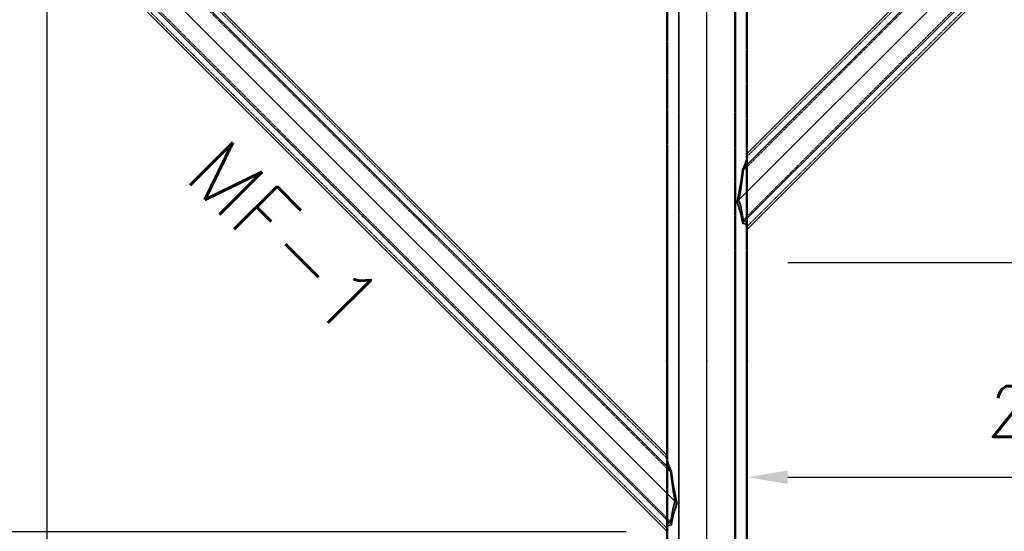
# Model space of a CAD drawing. Extents: x 551880 to 585869, y 94458 to 133000.
# Tile 29 of 42: x 566129 to 569783, y 125533 to 127433. Entities that reach past the tile are written whole.
import ezdxf
from ezdxf.enums import TextEntityAlignment as Align

# ---------------------------------------------------------------- set-up
doc = ezdxf.new("R2010")
doc.units = 0
doc.header["$LTSCALE"] = 10
doc.header["$MEASUREMENT"] = 0
doc.linetypes.add('DASHDOT', pattern=[1, 0.5, -0.25, 0, -0.25])
doc.linetypes.add('HIDDEN', pattern=[0.375, 0.25, -0.125])
doc.layers.get('0').update_dxf_attribs({"linetype": 'CONTINUOUS'})
doc.layers.get('Defpoints').update_dxf_attribs({"linetype": 'CONTINUOUS'})
for name, color, linetype in [('A', 2, 'DASHDOT'), ('COTAS', 7, 'CONTINUOUS'), ('FORIR', 4, 'CONTINUOUS'), ('G', 3, 'CONTINUOUS'), ('mark3d', 2, 'CONTINUOUS'), ('TR', 6, 'HIDDEN'), ('TXT1', 7, 'CONTINUOUS')]:
    doc.layers.add(name, color=color, linetype=linetype)
doc.styles.add('PADRAO MTL', font='txt.shx', dxfattribs={"width": 0.8, "oblique": 5})
doc.styles.add('POS', font='ROMANS', dxfattribs={"width": 0.7})
doc.styles.get("Standard").update_dxf_attribs({"font": 'txt.shx', "width": 0.7, "oblique": 5})
doc.dimstyles.new('1-75', dxfattribs={"dimscale": 75, "dimtxt": 2.5, "dimasz": 2, "dimexe": 2, "dimexo": 2, "dimgap": 2, "dimtad": 1, "dimdec": 0, "dimdsep": 46, "dimtxsty": 'PADRAO MTL', "dimcen": 3, "dimclrd": 1, "dimclre": 1, "dimclrt": 7, "dimadec": 0, "dimazin": 0, "dimtfac": 1, "dimtdec": 0, "dimtmove": 0, "dimatfit": 3, "dimfxl": 1, "dimtfill": 1, "dimtolj": 1, "dimarcsym": 0})

# ---------------------------------------------------------------- blocks, each defined once
blk = doc.blocks.new('3D_INFOM')
blk.add_point((0, 0))
at = {"layer": 'FORIR', "flags": 1}
blk.add_attdef('MARK', (7.6, -4.3), '', height=5.26, dxfattribs=at)
blk = doc.blocks.new('3D_INFOTEXT')
blk.add_point((0, 0))
at = {"flags": 1}
for tag, p in [('MAR_PEZ', (7.2, 4.1)), ('POS_PEZ', (7.6, -4.3)), ('HANDLE', (7, -38.5)), ('LUN_PRO', (7.2, -21.9)), ('NOM_PRO', (7.6, -13.2)), ('MAT_PRO', (7.6, -30.1))]:
    blk.add_attdef(tag, p, '', height=5.26, dxfattribs=at)
blk = doc.blocks.new('*D68')
at = {"layer": 'COTAS', "color": 1, "lineweight": -2, "transparency": 16777216}
for p, q in [((566083.1, 127831), (565500.2, 127831)), ((565650.2, 127681), (565650.2, 125681.4)), ((568379.6, 125531.4), (565500.2, 125531.4))]:
    blk.add_line(p, q, dxfattribs=at)
at = {"layer": 'COTAS', "color": 1, "transparency": 16777216}
for points in [[(565625.2, 127681), (565675.2, 127681), (565650.2, 127831)], [(565625.2, 125681.4), (565675.2, 125681.4), (565650.2, 125531.4)]]:
    blk.add_solid(points, dxfattribs=at)
at = {"layer": 'Defpoints', "color": 0, "transparency": 16777216}
for p in [(566233.1, 127831), (565650.2, 125531.4), (568529.6, 125531.4)]:
    blk.add_point(p, dxfattribs=at)
at = {"layer": 'COTAS', "color": 7, "transparency": 16777216, "insert": (565406.4, 126681.2), "char_height": 187.5, "attachment_point": 5, "rotation": 90, "style": 'PADRAO MTL', "bg_fill": 3, "box_fill_scale": 1.25, "bg_fill_color": 256, "bg_fill_true_color": 13158600, "bg_fill_transparency": 0}
blk.add_mtext('\\A1;2300', dxfattribs=at)
blk = doc.blocks.new('*D70')
at = {"layer": 'COTAS', "color": 1, "lineweight": -2, "transparency": 16777216}
for p, q in [((566230, 127681.1), (566230, 124584)), ((568379.6, 124734), (566380, 124734))]:
    blk.add_line(p, q, dxfattribs=at)
at = {"layer": 'COTAS', "color": 1, "transparency": 16777216}
for points in [[(566380, 124759), (566380, 124709), (566230, 124734)], [(568379.6, 124759), (568379.6, 124709), (568529.6, 124734)]]:
    blk.add_solid(points, dxfattribs=at)
at = {"layer": 'Defpoints', "color": 0, "transparency": 16777216}
for p in [(566230, 127831.1), (566230, 124734), (568529.6, 124734)]:
    blk.add_point(p, dxfattribs=at)
at = {"layer": 'COTAS', "color": 7, "transparency": 16777216, "insert": (567379.8, 124977.7), "char_height": 187.5, "attachment_point": 5, "style": 'PADRAO MTL', "bg_fill": 3, "box_fill_scale": 1.25, "bg_fill_color": 256, "bg_fill_true_color": 13158600, "bg_fill_transparency": 0}
blk.add_mtext('\\A1;2300', dxfattribs=at)
blk = doc.blocks.new('*D71')
at = {"layer": 'COTAS', "color": 1, "lineweight": -2, "transparency": 16777216}
for p, q in [((571859.1, 128951), (571859.1, 128951)), ((571709.1, 128801), (571709.1, 126681.4)), ((568979.6, 126531.4), (571859.1, 126531.4))]:
    blk.add_line(p, q, dxfattribs=at)
at = {"layer": 'COTAS', "color": 1, "transparency": 16777216}
for points in [[(571684.1, 128801), (571734.1, 128801), (571709.1, 128951)], [(571684.1, 126681.4), (571734.1, 126681.4), (571709.1, 126531.4)]]:
    blk.add_solid(points, dxfattribs=at)
at = {"layer": 'Defpoints', "color": 0, "transparency": 16777216}
for p in [(571709.1, 128951), (568829.6, 126531.4), (571709.1, 126531.4)]:
    blk.add_point(p, dxfattribs=at)
at = {"layer": 'COTAS', "color": 7, "transparency": 16777216, "insert": (571465.3, 127741.2), "char_height": 187.5, "attachment_point": 5, "rotation": 90, "style": 'PADRAO MTL', "bg_fill": 3, "box_fill_scale": 1.25, "bg_fill_color": 256, "bg_fill_true_color": 13158600, "bg_fill_transparency": 0}
blk.add_mtext('\\A1;2420', dxfattribs=at)
blk = doc.blocks.new('*D72')
at = {"layer": 'COTAS', "color": 1, "lineweight": -2, "transparency": 16777216}
for p, q in [((568979.6, 126531.4), (571859.1, 126531.4)), ((571709.1, 126381.4), (571709.1, 123381)), ((570072.5, 123231), (571859.1, 123231))]:
    blk.add_line(p, q, dxfattribs=at)
at = {"layer": 'COTAS', "color": 1, "transparency": 16777216}
for points in [[(571684.1, 126381.4), (571734.1, 126381.4), (571709.1, 126531.4)], [(571684.1, 123381), (571734.1, 123381), (571709.1, 123231)]]:
    blk.add_solid(points, dxfattribs=at)
at = {"layer": 'Defpoints', "color": 0, "transparency": 16777216}
for p in [(568829.6, 126531.4), (569922.5, 123231), (571709.1, 123231)]:
    blk.add_point(p, dxfattribs=at)
at = {"layer": 'COTAS', "color": 7, "transparency": 16777216, "insert": (571465.3, 124881.2), "char_height": 187.5, "attachment_point": 5, "rotation": 90, "style": 'PADRAO MTL', "bg_fill": 3, "box_fill_scale": 1.25, "bg_fill_color": 256, "bg_fill_true_color": 13158600, "bg_fill_transparency": 0}
blk.add_mtext('\\A1;3300', dxfattribs=at)
blk = doc.blocks.new('*D73')
at = {"layer": 'COTAS', "color": 1, "lineweight": -2, "transparency": 16777216}
for p, q in [((571129.3, 128801.1), (571129.3, 125583.9)), ((568979.6, 125733.9), (570979.3, 125733.9))]:
    blk.add_line(p, q, dxfattribs=at)
at = {"layer": 'COTAS', "color": 1, "transparency": 16777216}
for points in [[(568979.6, 125758.9), (568979.6, 125708.9), (568829.6, 125733.9)], [(570979.3, 125758.9), (570979.3, 125708.9), (571129.3, 125733.9)]]:
    blk.add_solid(points, dxfattribs=at)
at = {"layer": 'Defpoints', "color": 0, "transparency": 16777216}
for p in [(571129.3, 128951.1), (568829.6, 125733.9), (571129.3, 125733.9)]:
    blk.add_point(p, dxfattribs=at)
at = {"layer": 'COTAS', "color": 7, "transparency": 16777216, "insert": (569979.4, 125977.7), "char_height": 187.5, "attachment_point": 5, "style": 'PADRAO MTL', "bg_fill": 3, "box_fill_scale": 1.25, "bg_fill_color": 256, "bg_fill_true_color": 13158600, "bg_fill_transparency": 0}
blk.add_mtext('\\A1;2300', dxfattribs=at)
blk = doc.blocks.new('mark3d1')
at = {"layer": 'mark3d', "color": 4, "style": 'POS'}
blk.add_attdef('MARK', text='', height=3, dxfattribs=at).set_placement((7.179, -1.226), align=Align.CENTER)

msp = doc.modelspace()

# ---------------------------------------------------------------- linework, layer by layer
at = {"layer": 'A'}
msp.add_line((568679.6, 120957.3), (568679.6, 132395.4), dxfattribs=at)
at = {"layer": 'G'}
for p, q in [((571022.6, 128988.9), (568791.6, 126758)), ((568811.7, 126678.1), (571102.5, 128968.9)), ((570902.5, 128968.9), (568811.7, 126878.1)), ((568829.6, 126654.5), (571126.1, 128951)), ((570843.2, 128951), (568829.6, 126937.4)), ((568679.6, 123228.9), (568679.6, 128034)), ((568567.6, 125638), (566336.6, 127868.9)), ((568573.6, 127876.2), (568573.6, 123228.9)), ((568785.7, 127876.1), (568785.7, 123228.9)), ((566233.1, 127831), (568529.6, 125534.5)), ((568547.5, 125558), (566256.7, 127848.8)), ((566456.7, 127848.8), (568547.5, 125758)), ((568529.6, 125817.4), (566516, 127831)), ((568529.6, 127831), (568529.6, 123228.9)), ((568829.6, 123228.9), (568829.6, 127831)), ((568826.7, 126916.7), (568818.2, 126891.6)), ((568811.7, 126878.1), (568804.3, 126823.5)), ((568818.2, 126891.6), (568811.7, 126878.1)), ((568804.3, 126823.5), (568791.6, 126758)), ((568791.6, 126758), (568804.3, 126717.8)), ((568804.3, 126717.8), (568811.7, 126678.1)), ((568811.7, 126678.1), (568818.2, 126677.4)), ((568818.2, 126677.4), (568826.7, 126669.5)), ((568541, 125771.6), (568532.5, 125796.6)), ((568547.5, 125758), (568541, 125771.6)), ((568554.9, 125703.5), (568547.5, 125758)), ((568567.6, 125638), (568554.9, 125703.5)), ((568554.9, 125597.8), (568567.6, 125638)), ((568547.5, 125558), (568554.9, 125597.8)), ((568532.5, 125549.5), (568541, 125557.4)), ((568541, 125557.4), (568547.5, 125558))]:
    msp.add_line(p, q, dxfattribs=at)
at = {"layer": 'TR'}
for p, q in [((568576.2, 123228.9), (568576.2, 128992.7)), ((568783, 123228.9), (568783, 128992.7)), ((568814.7, 126689.1), (571091.5, 128965.8)), ((570907.5, 128965.8), (568814.7, 126873.1)), ((568829.6, 126665.9), (571114.7, 128951)), ((570854.5, 128951), (568829.6, 126926.1)), ((566244.5, 127830.9), (568529.6, 125545.8)), ((568544.5, 125569.1), (566267.8, 127845.8)), ((566451.8, 127845.8), (568544.5, 125753.1)), ((568529.6, 125806.1), (566504.7, 127830.9)), ((568533.4, 127843.8), (568533.4, 125794.1)), ((568825.9, 126914.1), (568825.9, 127843.7)), ((568825.9, 126915.5), (568818.2, 126893)), ((568826.7, 126918), (568825.9, 126915.5)), ((568825.9, 126670.3), (568825.9, 126914.1)), ((568829.5, 126937.3), (568826.7, 126918)), ((568829.6, 126936.7), (568826.7, 126916.7)), ((568829.5, 126926), (568826.7, 126906.7)), ((568829.6, 126925.4), (568826.7, 126905.4)), ((568829.6, 126937.4), (568829.5, 126937.3)), ((568829.5, 126937.3), (568829.6, 126936.7)), ((568829.6, 126926.1), (568829.5, 126926)), ((568829.5, 126926), (568829.6, 126925.4)), ((568829.6, 126925.4), (568829.6, 126936.7)), ((568810.5, 126876.8), (568804.3, 126831.6)), ((568818.2, 126893), (568810.5, 126876.8)), ((568810.5, 126876.8), (568811.7, 126878.1)), ((568818.2, 126881.7), (568813.5, 126871.8)), ((568818.2, 126880.3), (568814.7, 126873.1)), ((568826.7, 126905.4), (568818.2, 126880.3)), ((568825.9, 126904.2), (568818.2, 126881.7)), ((568826.7, 126906.7), (568825.9, 126904.2)), ((568814.7, 126873.1), (568804.3, 126796.2)), ((568813.5, 126871.8), (568804.3, 126804.3)), ((568813.5, 126871.8), (568814.7, 126873.1)), ((568804.3, 126831.6), (568789.7, 126756)), ((568804.3, 126804.3), (568796.3, 126762.6)), ((568804.3, 126796.2), (568798.2, 126764.5)), ((568789.7, 126756), (568791.6, 126758)), ((568789.7, 126756), (568804.3, 126709.8)), ((568796.3, 126762.6), (568804.3, 126737.1)), ((568798.2, 126764.5), (568804.3, 126745.1)), ((568804.3, 126745.1), (568814.7, 126689.1)), ((568804.3, 126737.1), (568813.5, 126687.8)), ((568804.3, 126709.8), (568810.5, 126676.8)), ((568811.7, 126678.1), (568810.5, 126676.8)), ((568810.5, 126676.8), (568818.2, 126676.1)), ((568814.7, 126689.1), (568813.5, 126687.8)), ((568813.5, 126687.8), (568818.2, 126687.4)), ((568814.7, 126689.1), (568818.2, 126688.8)), ((568818.2, 126688.8), (568826.7, 126680.8)), ((568818.2, 126687.4), (568825.9, 126680.2)), ((568818.2, 126676.1), (568825.9, 126668.9)), ((568825.9, 126680.2), (568826.7, 126679.4)), ((568825.9, 123228.9), (568825.9, 126670.3)), ((568825.9, 126668.9), (568826.7, 126668.1)), ((568826.7, 126680.8), (568829.6, 126666.5)), ((568826.7, 126679.4), (568829.5, 126665.7)), ((568826.7, 126669.5), (568829.6, 126655.2)), ((568826.7, 126668.1), (568829.5, 126654.4)), ((568829.6, 126666.5), (568829.5, 126665.7)), ((568829.5, 126665.7), (568829.6, 126665.9)), ((568829.6, 126655.2), (568829.6, 126666.5)), ((568829.6, 126655.2), (568829.5, 126654.4)), ((568829.5, 126654.4), (568829.6, 126654.5)), ((568529.7, 125817.2), (568529.6, 125817.4)), ((568529.6, 125816.7), (568529.7, 125817.2)), ((568532.5, 125796.6), (568529.6, 125816.7)), ((568529.6, 125816.7), (568529.6, 125805.4)), ((568532.5, 125798), (568529.7, 125817.2)), ((568529.7, 125805.9), (568529.6, 125806.1)), ((568529.6, 125805.4), (568529.7, 125805.9)), ((568532.5, 125785.3), (568529.6, 125805.4)), ((568532.5, 125786.7), (568529.7, 125805.9)), ((568533.4, 125795.5), (568532.5, 125798)), ((568533.4, 125784.2), (568532.5, 125786.7)), ((568541, 125760.3), (568532.5, 125785.3)), ((568541, 125773), (568533.4, 125795.5)), ((568533.4, 125794.1), (568533.4, 125550.3)), ((568541, 125761.7), (568533.4, 125784.2)), ((568548.8, 125756.8), (568541, 125773)), ((568545.8, 125751.8), (568541, 125761.7)), ((568544.5, 125753.1), (568541, 125760.3)), ((568554.9, 125676.2), (568544.5, 125753.1)), ((568545.8, 125751.8), (568544.5, 125753.1)), ((568554.9, 125684.3), (568545.8, 125751.8)), ((568548.8, 125756.8), (568547.5, 125758)), ((568554.9, 125711.6), (568548.8, 125756.8)), ((568569.5, 125636), (568554.9, 125711.6)), ((568563, 125642.6), (568554.9, 125684.3)), ((568561, 125644.5), (568554.9, 125676.2)), ((568554.9, 125625.1), (568561, 125644.5)), ((568554.9, 125617.1), (568563, 125642.6)), ((568554.9, 125589.7), (568569.5, 125636)), ((568569.5, 125636), (568567.6, 125638)), ((568544.5, 125569.1), (568554.9, 125625.1)), ((568545.8, 125567.8), (568554.9, 125617.1)), ((568529.6, 125546.5), (568532.5, 125560.8)), ((568532.5, 125560.8), (568541, 125568.7)), ((568532.5, 125559.4), (568533.4, 125560.2)), ((568533.4, 125560.2), (568541, 125567.4)), ((568541, 125568.7), (568544.5, 125569.1)), ((568541, 125567.4), (568545.8, 125567.8)), ((568544.5, 125569.1), (568545.8, 125567.8)), ((568548.8, 125556.8), (568554.9, 125589.7)), ((568529.6, 125535.2), (568532.5, 125549.5)), ((568529.7, 125545.7), (568529.6, 125546.5)), ((568529.6, 125546.5), (568529.6, 125535.2)), ((568529.6, 125545.8), (568529.7, 125545.7)), ((568529.7, 125534.4), (568529.6, 125535.2)), ((568529.6, 125534.5), (568529.7, 125534.4)), ((568529.7, 125545.7), (568532.5, 125559.4)), ((568529.7, 125534.4), (568532.5, 125548.1)), ((568532.5, 125548.1), (568533.4, 125548.9)), ((568533.4, 125548.9), (568541, 125556)), ((568533.4, 125550.3), (568533.4, 123228.9)), ((568541, 125556), (568548.8, 125556.8)), ((568547.5, 125558), (568548.8, 125556.8))]:
    msp.add_line(p, q, dxfattribs=at)

# ---------------------------------------------------------------- block references
for p in [(567522.8, 126824.2), (567381.4, 126682.7), (568529.6, 126166.5), (568829.6, 126166.5)]:
    msp.add_blockref('3D_INFOTEXT', p)
at = {"layer": 'G'}
for p in [(567401.3, 126702.6), (568679.6, 126166.5)]:
    msp.add_blockref('3D_INFOM', p, dxfattribs=at)

# ---------------------------------------------------------------- next in the draw order: dimensions: what is measured, and where the dimension line sits
at = {"layer": 'COTAS'}
for base, p1, p2, picture, middle in [((571709.1, 126531.4), (571709.1, 128951), (568829.6, 126531.4), '*D71', (571465.3, 127741.2)), ((565650.2, 125531.4), (566233.1, 127831), (568529.6, 125531.4), '*D68', (565406.4, 126681.2))]:
    dim = msp.add_linear_dim(base=base, p1=p1, p2=p2, angle=90, dimstyle='1-75', dxfattribs=at)
    dim.commit()
    dim.dimension.update_dxf_attribs({"geometry": picture, "text_midpoint": middle})

# ---------------------------------------------------------------- next in the draw order: dimensions: what is measured, and where the dimension line sits
for base, p1, p2, angle, picture, middle in [((566230, 124734), (568529.6, 124734), (566230, 127831.1), 180, '*D70', (567379.8, 124977.7)), ((571709.1, 123231), (568829.6, 126531.4), (569922.5, 123231), 90, '*D72', (571465.3, 124881.2))]:
    dim = msp.add_linear_dim(base=base, p1=p1, p2=p2, angle=angle, dimstyle='1-75', dxfattribs=at)
    dim.commit()
    dim.dimension.update_dxf_attribs({"geometry": picture, "text_midpoint": middle})

# ---------------------------------------------------------------- next in the draw order: block references
at = {"layer": 'TXT1'}
ref = msp.add_blockref('mark3d1', (567479.5, 126229.6), dxfattribs=dict(at, xscale=-75, yscale=75, zscale=75, rotation=315.0000000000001))
ref.add_attrib('MARK', 'MF-1', dxfattribs={"layer": 'mark3d', "color": 4, "height": 225, "rotation": 315, "style": 'POS'}).set_placement((567033.8, 126545.3), align=Align.CENTER)

# ---------------------------------------------------------------- next in the draw order: dimensions: what is measured, and where the dimension line sits
at = {"layer": 'COTAS'}
dim = msp.add_linear_dim(base=(571129.3, 125733.9), p1=(568829.6, 125733.9), p2=(571129.3, 128951.1), dimstyle='1-75', dxfattribs=at)
dim.commit()
dim.dimension.update_dxf_attribs({"geometry": '*D73', "text_midpoint": (569979.4, 125977.7)})

doc.saveas('drawing.dxf')
